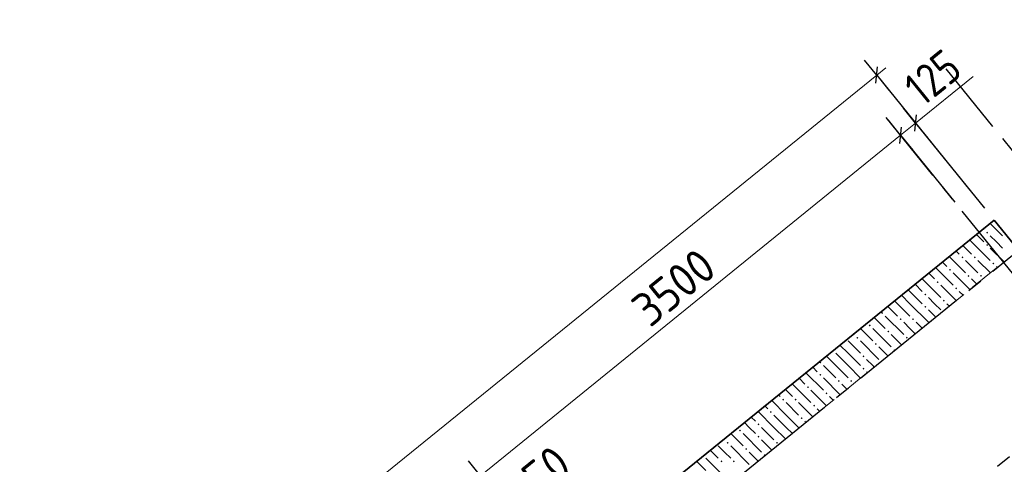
# Model space of a CAD drawing. Header units: millimetres. Extents: x 0 to 59400, y 0 to 42000.
# Tile 28 of 31: x 40098 to 46472, y 34581 to 37457. Entities that reach past the tile are written whole.
import ezdxf

# ---------------------------------------------------------------- set-up
doc = ezdxf.new("R2010")
doc.units = ezdxf.units.MM
doc.linetypes.add('______2', pattern=[270, 200, -70])
doc.linetypes.add('______5', pattern=[1100, 800, -100, 100, -100])
for name, color, linetype, lineweight in [('ЖБ Перекрытие верхний уровень', 7, 'Continuous', 18), ('Примечания', 7, 'Continuous', 13), ('Размерная линия_ общее', 7, 'Continuous', 13)]:
    doc.layers.add(name, color=color, linetype=linetype, lineweight=lineweight)
doc.layers.add('ЖБ Стена верхний уровень', color=7, linetype='______2', lineweight=13, true_color=0x656565)
doc.layers.add('Оси', color=7, linetype='______5', lineweight=13, true_color=0x656565)
doc.styles.add('ISOCPEUR', font='txt')

msp = doc.modelspace()

# ---------------------------------------------------------------- hatches: boundary and pattern name
at = {"layer": 'ЖБ Стена верхний уровень', "linetype": 'Continuous', "lineweight": 18, "transparency": 33554687}
for points in [[(46354.1, 36079.6), (46360.6, 36086.1), (46367.1, 36079.6), (46360.6, 36073.1)], [(46354.1, 35999.6), (46360.6, 36006.1), (46367.1, 35999.6), (46360.6, 35993.1)], [(46194.1, 35919.6), (46200.6, 35926.1), (46207.1, 35919.6), (46200.6, 35913.1)], [(46274.1, 35919.6), (46280.6, 35926.1), (46287.1, 35919.6), (46280.6, 35913.1)], [(46114.1, 35839.6), (46120.6, 35846.1), (46127.1, 35839.6), (46120.6, 35833.1)], [(46394.1, 35879.6), (46400.6, 35886.1), (46407.1, 35879.6), (46400.6, 35873.1)], [(46034.1, 35759.6), (46040.6, 35766.1), (46047.1, 35759.6), (46040.6, 35753.1)], [(46234.1, 35799.6), (46240.6, 35806.1), (46247.1, 35799.6), (46240.6, 35793.1)], [(46314.1, 35799.6), (46320.6, 35806.1), (46327.1, 35799.6), (46320.6, 35793.1)], [(46154.1, 35719.6), (46160.6, 35726.1), (46167.1, 35719.6), (46160.6, 35713.1)], [(45954.1, 35679.6), (45960.6, 35686.1), (45967.1, 35679.6), (45960.6, 35673.1)], [(46074.1, 35639.6), (46080.6, 35646.1), (46087.1, 35639.6), (46080.6, 35633.1)], [(45954.1, 35599.6), (45960.6, 35606.1), (45967.1, 35599.6), (45960.6, 35593.1)], [(45674.1, 35559.6), (45680.6, 35566.1), (45687.1, 35559.6), (45680.6, 35553.1)], [(45794.1, 35519.6), (45800.6, 35526.1), (45807.1, 35519.6), (45800.6, 35513.1)], [(45874.1, 35519.6), (45880.6, 35526.1), (45887.1, 35519.6), (45880.6, 35513.1)], [(45594.1, 35479.6), (45600.6, 35486.1), (45607.1, 35479.6), (45600.6, 35473.1)], [(45714.1, 35439.6), (45720.6, 35446.1), (45727.1, 35439.6), (45720.6, 35433.1)], [(45514.1, 35399.6), (45520.6, 35406.1), (45527.1, 35399.6), (45520.6, 35393.1)], [(45834.1, 35399.6), (45840.6, 35406.1), (45847.1, 35399.6), (45840.6, 35393.1)], [(45634.1, 35359.6), (45640.6, 35366.1), (45647.1, 35359.6), (45640.6, 35353.1)], [(45754.1, 35319.6), (45760.6, 35326.1), (45766.4, 35320.2), (45759.2, 35314.4)], [(45361.6, 35314.1), (45360.6, 35313.1), (45360.5, 35313.2)], [(45554.1, 35279.6), (45560.6, 35286.1), (45567.1, 35279.6), (45560.6, 35273.1)], [(45274.1, 35239.6), (45280.6, 35246.1), (45287.1, 35239.6), (45280.6, 35233.1)], [(45554.1, 35199.6), (45560.6, 35206.1), (45567.1, 35199.6), (45560.6, 35193.1)], [(45274.1, 35159.6), (45280.6, 35166.1), (45287.1, 35159.6), (45280.6, 35153.1)], [(45394.1, 35119.6), (45400.6, 35126.1), (45407.1, 35119.6), (45400.6, 35113.1)], [(45474.1, 35119.6), (45480.6, 35126.1), (45487.1, 35119.6), (45480.6, 35113.1)], [(45194.1, 35079.6), (45200.6, 35086.1), (45207.1, 35079.6), (45200.6, 35073.1)], [(45034.1, 34999.6), (45040.6, 35006.1), (45047.1, 34999.6), (45040.6, 34993.1)], [(45114.1, 34999.6), (45120.6, 35006.1), (45127.1, 34999.6), (45120.6, 34993.1)], [(45314.1, 35039.6), (45320.6, 35046.1), (45327.1, 35039.6), (45320.6, 35033.1)], [(45234.1, 34959.6), (45240.6, 34966.1), (45247.1, 34959.6), (45240.6, 34953.1)], [(44954.1, 34919.6), (44960.6, 34926.1), (44967.1, 34919.6), (44960.6, 34913.1)], [(45154.1, 34879.6), (45160.6, 34886.1), (45167.1, 34879.6), (45160.6, 34873.1)], [(44754.1, 34799.6), (44760.6, 34806.1), (44767.1, 34799.6), (44760.6, 34793.1)], [(44874.1, 34839.6), (44880.6, 34846.1), (44887.1, 34839.6), (44880.6, 34833.1)], [(44874.1, 34759.6), (44880.6, 34766.1), (44887.1, 34759.6), (44880.6, 34753.1)], [(44674.1, 34719.6), (44680.6, 34726.1), (44687.1, 34719.6), (44680.6, 34713.1)], [(44794.1, 34679.6), (44800.6, 34686.1), (44807.1, 34679.6), (44800.6, 34673.1)], [(44994.1, 34719.6), (45000.6, 34726.1), (45007.1, 34719.6), (45000.6, 34713.1)], [(44914.1, 34639.6), (44920.6, 34646.1), (44926.5, 34640.1), (44919.4, 34634.3)], [(44634.1, 34599.6), (44640.6, 34606.1), (44647.1, 34599.6), (44640.6, 34593.1)], [(44714.1, 34599.6), (44720.6, 34606.1), (44727.1, 34599.6), (44720.6, 34593.1)]]:
    msp.add_hatch(color=7, dxfattribs=at).paths.add_polyline_path(points, flags=16)

# ---------------------------------------------------------------- linework, layer by layer
at = {"layer": 'ЖБ Перекрытие верхний уровень', "color": 7, "linetype": 'Continuous', "lineweight": 35, "transparency": 33554687}
for p, q in [((46406.9, 36160.3), (43395.1, 33721.6)), ((55406.2, 25047.1), (46406.9, 36160.3))]:
    msp.add_line(p, q, dxfattribs=at)
at = {"layer": 'ЖБ Стена верхний уровень', "color": 251, "linetype": '______2', "lineweight": 13, "true_color": 0x656565, "transparency": 33554687}
for p, q in [((46406.5, 36160.3), (43589.4, 33879)), ((46563.9, 35966), (46406.5, 36160.3)), ((43746.7, 33684.7), (46563.9, 35966))]:
    msp.add_line(p, q, dxfattribs=at)
at = {"layer": 'ЖБ Стена верхний уровень', "color": 9, "linetype": 'Continuous', "lineweight": 18, "true_color": 0xc7c7c7, "transparency": 33554687}
for p, q in [((46336.5, 36103.6), (46340.6, 36099.6)), ((46380.8, 36139.4), (46460.6, 36059.6)), ((46248.1, 36032), (46260.6, 36019.6)), ((46260.6, 36019.6), (46380.6, 35899.6)), ((46292.3, 36067.8), (46340.6, 36019.6)), ((46420.6, 36019.6), (46380.6, 36059.6)), ((46460.6, 35979.6), (46420.6, 36019.6)), ((46159.7, 35960.4), (46180.6, 35939.6)), ((46203.9, 35996.2), (46260.6, 35939.6)), ((46380.6, 35979.6), (46470.1, 35890)), ((46071.3, 35888.8), (46100.6, 35859.6)), ((46115.5, 35924.6), (46220.6, 35819.6)), ((46260.6, 35859.6), (46220.6, 35899.6)), ((46300.6, 35899.6), (46381.7, 35818.5)), ((46027.1, 35853), (46140.6, 35739.6)), ((46300.6, 35819.6), (46260.6, 35859.6)), ((46420.6, 35859.6), (46425.9, 35854.2)), ((45940.6, 35779.6), (46060.6, 35659.6)), ((45982.9, 35817.2), (46020.6, 35779.6)), ((46249.1, 35711.1), (46140.6, 35819.6)), ((46260.6, 35779.6), (46293.3, 35746.9)), ((45860.6, 35699.6), (45850.3, 35709.8)), ((45860.6, 35699.6), (45940.6, 35619.6)), ((45894.5, 35745.6), (45940.6, 35699.6)), ((46160.7, 35639.5), (46060.6, 35739.6)), ((46180.6, 35699.6), (46204.9, 35675.3)), ((45780.6, 35619.6), (45761.9, 35638.2)), ((45806.1, 35674), (45860.6, 35619.6)), ((46020.6, 35619.6), (45980.6, 35659.6)), ((45717.7, 35602.5), (45780.6, 35539.6)), ((45780.6, 35619.6), (45860.6, 35539.6)), ((45860.6, 35619.6), (45980.6, 35499.6)), ((45980.6, 35579.6), (46028.1, 35532.1)), ((46060.6, 35579.6), (46020.6, 35619.6)), ((46100.6, 35619.6), (46116.5, 35603.7)), ((45629.3, 35530.9), (45700.6, 35459.6)), ((45700.6, 35539.6), (45820.6, 35419.6)), ((45540.9, 35459.3), (45620.6, 35379.6)), ((45620.6, 35459.6), (45740.6, 35339.6)), ((45860.6, 35459.6), (45820.6, 35499.6)), ((45895.4, 35424.7), (45860.6, 35459.6)), ((45900.6, 35499.6), (45939.6, 35460.5)), ((45460.6, 35379.6), (45540.6, 35299.6)), ((45500.6, 35419.6), (45496.7, 35423.5)), ((45540.6, 35379.6), (45660.6, 35259.6)), ((45807, 35353.1), (45740.6, 35419.6)), ((45460.6, 35299.6), (45408.3, 35351.9)), ((45718.6, 35281.5), (45660.6, 35339.6)), ((45380.6, 35219.6), (45319.9, 35280.3)), ((45380.6, 35299.6), (45460.6, 35219.6)), ((45460.6, 35299.6), (45540.6, 35219.6)), ((45620.6, 35219.6), (45580.6, 35259.6)), ((45260.6, 35179.6), (45231.4, 35208.7)), ((45300.6, 35219.6), (45380.6, 35139.6)), ((45380.6, 35219.6), (45460.6, 35139.6)), ((45460.6, 35219.6), (45541.8, 35138.3)), ((45630.2, 35209.9), (45620.6, 35219.6)), ((45143, 35137.1), (45180.6, 35099.6)), ((45187.2, 35172.9), (45300.6, 35059.6)), ((45300.6, 35139.6), (45409.2, 35030.9)), ((45580.6, 35179.6), (45586, 35174.1)), ((45060.6, 35059.6), (45054.6, 35065.5)), ((45100.6, 35019.6), (45060.6, 35059.6)), ((45100.6, 35099.6), (45220.6, 34979.6)), ((45220.6, 35059.6), (45320.8, 34959.4)), ((45453.4, 35066.7), (45420.6, 35099.6)), ((45010.4, 35029.7), (45020.6, 35019.6)), ((45365, 34995.1), (45340.6, 35019.6)), ((44922, 34958.1), (44940.6, 34939.6)), ((45060.6, 34899.6), (44966.2, 34993.9)), ((45060.6, 34979.6), (45140.6, 34899.6)), ((45140.6, 34979.6), (45232.4, 34887.8)), ((45276.6, 34923.6), (45260.6, 34939.6)), ((44833.6, 34886.5), (44860.6, 34859.6)), ((44980.6, 34819.6), (44877.8, 34922.3)), ((44980.6, 34899.6), (45060.6, 34819.6)), ((45060.6, 34899.6), (45140.6, 34819.6)), ((44820.6, 34819.6), (44789.4, 34850.7)), ((44860.6, 34779.6), (44820.6, 34819.6)), ((44900.6, 34819.6), (44980.6, 34739.6)), ((44980.6, 34819.6), (45055.6, 34744.6)), ((45060.6, 34819.6), (45099.8, 34780.4)), ((45188.2, 34852), (45180.6, 34859.6)), ((44656.8, 34743.4), (44660.6, 34739.6)), ((44701, 34779.1), (44780.6, 34699.6)), ((44780.6, 34779.6), (44900.6, 34659.6)), ((44660.6, 34659.6), (44620.6, 34699.6)), ((44700.6, 34699.6), (44820.6, 34579.6)), ((44900.6, 34739.6), (44967.2, 34673)), ((44660.6, 34499.6), (44540.6, 34619.6)), ((44568.4, 34671.8), (44620.6, 34619.6)), ((44700.6, 34619.6), (44660.6, 34659.6)), ((44820.6, 34659.6), (44878.8, 34601.4)), ((44480, 34600.2), (44540.6, 34539.6))]:
    msp.add_line(p, q, dxfattribs=at)
at = {"layer": 'Оси', "color": 8, "linetype": '______5', "lineweight": -3, "transparency": 33554687}
for p, q in [((36993.3, 28215.9), (49202.3, 38102.5)), ((39744.2, 29156.8), (49831.6, 37325.4)), ((57474.8, 23088), (46096.7, 37138.8)), ((57086.2, 22773.3), (45708.1, 36824.1))]:
    msp.add_line(p, q, dxfattribs=at)
at = {"layer": 'Примечания', "color": 7, "linetype": 'Continuous', "lineweight": 13, "transparency": 33554687}
msp.add_line((45898.2, 36788), (46271.2, 37090.1), dxfattribs=at)
at = {"layer": 'Размерная линия_ общее', "color": 253, "linetype": 'Continuous', "lineweight": -3, "true_color": 0xa0a0a0, "transparency": 33554687}
for p, q in [((45646.4, 37098.9), (45567.8, 37196)), ((45646.4, 37098.9), (45725.1, 37001.7)), ((45646.4, 37098.9), (46249.3, 36354.4)), ((45898.2, 36788), (45819.5, 36885.2)), ((45801, 36709.4), (45722.4, 36806.5)), ((45898.2, 36788), (45976.8, 36690.9)), ((45898.2, 36788), (46343.6, 36238)), ((45801, 36709.4), (45879.7, 36612.2)), ((45801, 36709.4), (46152.2, 36275.7)), ((43081, 34506.7), (43002.3, 34603.9))]:
    msp.add_line(p, q, dxfattribs=at)
at = {"layer": 'Размерная линия_ общее', "color": 7, "linetype": 'Continuous', "lineweight": 25, "transparency": 33554687}
for p, q in [((45640.9, 37046.1), (45652, 37151.6)), ((45892.6, 36735.3), (45903.7, 36840.8)), ((45795.5, 36656.6), (45806.6, 36762.1))]:
    msp.add_line(p, q, dxfattribs=at)
at = {"layer": 'Размерная линия_ общее', "color": 7, "linetype": 'Continuous', "lineweight": 13, "transparency": 33554687}
for p, q in [((45646.4, 37098.9), (45704.7, 37146.1)), ((45801, 36709.4), (45898.2, 36788)), ((45898.2, 36788), (45956.4, 36835.2)), ((43081, 34506.7), (45801, 36709.4))]:
    msp.add_line(p, q, dxfattribs=at)
msp.add_lwpolyline([(36843.8, 29970.6), (41020.3, 33352.8), (41020.3, 33352.8), (45646.4, 37098.9)], dxfattribs=at)

# ---------------------------------------------------------------- texts
at = {"layer": 'Размерная линия_ общее', "color": 7, "linetype": 'Continuous', "lineweight": 25, "transparency": 33554687, "char_height": 220, "attachment_point": 7, "rotation": 39, "style": 'ISOCPEUR'}
for s, insert, width in [('\\W0.83;125', (45942.5, 36888.2), 508.569), ('\\W0.93;3500', (44178.7, 35460), 718.113), ('\\W0.91;250', (43358.2, 34280.9), 561.984)]:
    msp.add_mtext(s, dxfattribs=dict(at, insert=insert, width=width))

doc.saveas('drawing.dxf')
